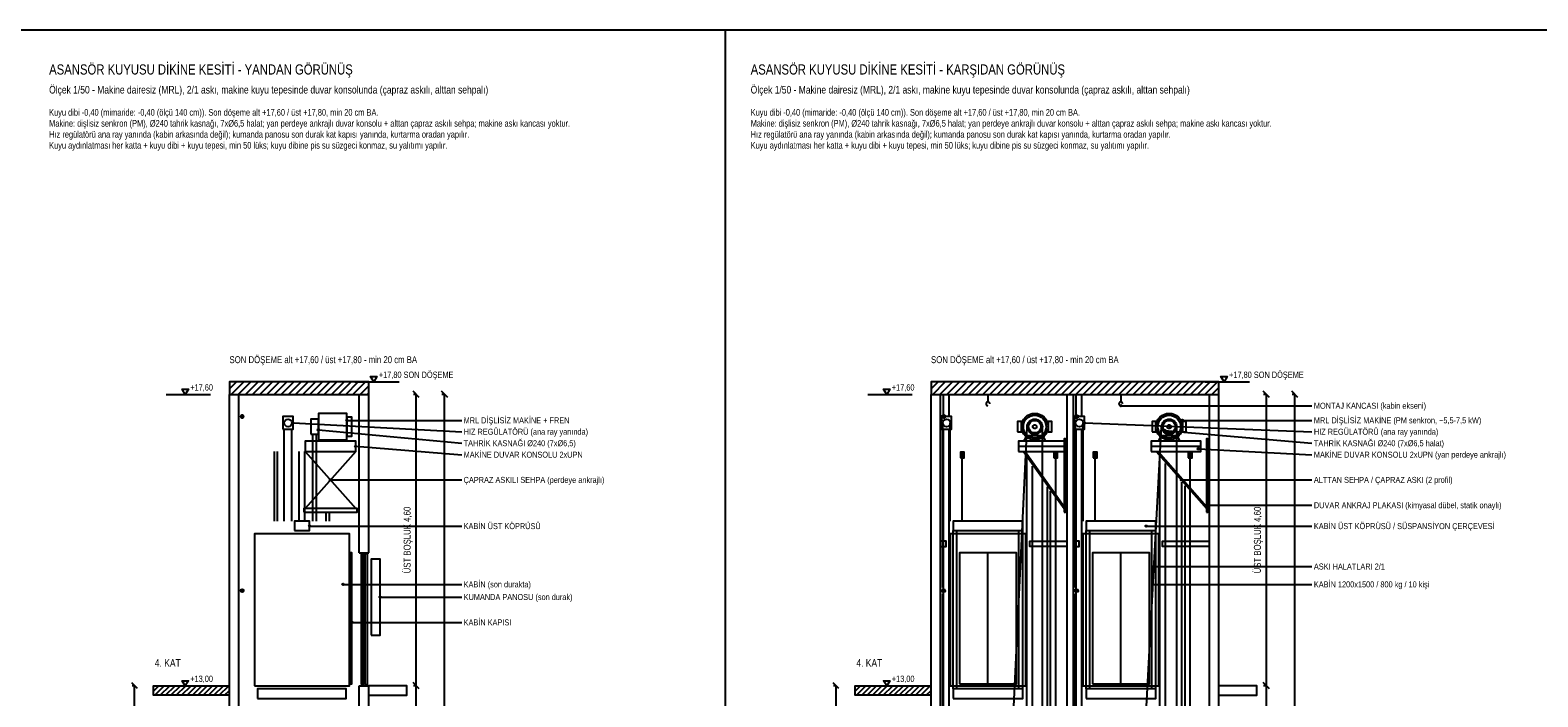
# Model space of a CAD drawing. Header units: centimetres. Extents: x 0 to 12309, y -30 to 2970.
# Tile 17 of 28: x 7801 to 10184, y 1918 to 2970. Entities that reach past the tile are written whole.
import ezdxf
from ezdxf.enums import TextEntityAlignment as Align

# ---------------------------------------------------------------- set-up
doc = ezdxf.new("R2010")
doc.units = ezdxf.units.CM
for name, color, linetype in [('ASN-BASLIK', 5, 'CONTINUOUS'), ('ASN-CERCEVE', 7, 'CONTINUOUS'), ('ASN-DUVAR', 7, 'CONTINUOUS'), ('ASN-ELEKTRIK', 3, 'CONTINUOUS'), ('ASN-HALAT', 6, 'CONTINUOUS'), ('ASN-KABIN', 5, 'CONTINUOUS'), ('ASN-KAPI', 3, 'CONTINUOUS'), ('ASN-KOT', 2, 'CONTINUOUS'), ('ASN-MOTOR', 6, 'CONTINUOUS'), ('ASN-OLCU', 3, 'CONTINUOUS'), ('ASN-RAY', 1, 'CONTINUOUS'), ('ASN-TARAMA', 8, 'CONTINUOUS'), ('ASN-UYARI', 1, 'CONTINUOUS'), ('ASN-YAZI', 4, 'CONTINUOUS')]:
    doc.layers.add(name, color=color, linetype=linetype)
doc.styles.get("Standard").update_dxf_attribs({"font": 'arial.ttf', "width": 0.8})

msp = doc.modelspace()

# ---------------------------------------------------------------- linework, layer by layer
at = {"layer": 'ASN-CERCEVE'}
msp.add_line((8900, 0), (8900, 2970), dxfattribs=at)
for points in [[(0, 0), (12308.9, 0), (12308.9, 2970), (0, 2970)], [(100, 0), (12283.9, 0), (12283.9, 2970), (100, 2970)]]:
    msp.add_lwpolyline(points, close=True, dxfattribs=at)
at = {"layer": 'ASN-DUVAR'}
for p, q in [((8116.4, 595), (8116.4, 2395)), ((8131.4, 595), (8131.4, 2395)), ((8321.4, 2145), (8321.4, 2395)), ((8336.4, 2145), (8336.4, 2395)), ((9225, 595), (9225, 2395)), ((9240, 595), (9240, 2395)), ((9440, 595), (9440, 2395)), ((9450, 595), (9450, 2395)), ((9665, 595), (9665, 2395)), ((9680, 595), (9680, 2395)), ((8321.4, 2145), (8336.4, 2145)), ((8321.4, 1845), (8321.4, 1935)), ((8321.4, 1935), (8336.4, 1935)), ((8336.4, 1845), (8336.4, 1935))]:
    msp.add_line(p, q, dxfattribs=at)
for points in [[(8116.4, 2395), (8336.4, 2395), (8336.4, 2415), (8116.4, 2415)], [(9225, 2395), (9680, 2395), (9680, 2415), (9225, 2415)]]:
    msp.add_lwpolyline(points, close=True, dxfattribs=at)
for points in [[(8116.4, 1920), (7996.4, 1920), (7996.4, 1935), (8116.4, 1935)], [(8336.4, 1920), (8396.4, 1920), (8396.4, 1935), (8336.4, 1935)], [(9225, 1920), (9105, 1920), (9105, 1935), (9225, 1935)], [(9680, 1920), (9740, 1920), (9740, 1935), (9680, 1935)]]:
    msp.add_lwpolyline(points, dxfattribs=at)
at = {"layer": 'ASN-ELEKTRIK'}
for p, q in [((8134.7, 2358.3), (8138.1, 2361.7)), ((8134.7, 2361.7), (8138.1, 2358.3)), ((9243.3, 2358.3), (9246.7, 2361.7)), ((9243.3, 2361.7), (9246.7, 2358.3)), ((9453.3, 2358.3), (9456.7, 2361.7)), ((9453.3, 2361.7), (9456.7, 2358.3)), ((8134.7, 2083.3), (8138.1, 2086.7)), ((8134.7, 2086.7), (8138.1, 2083.3)), ((9243.3, 2083.3), (9246.7, 2086.7)), ((9243.3, 2086.7), (9246.7, 2083.3)), ((9453.3, 2083.3), (9456.7, 2086.7)), ((9453.3, 2086.7), (9456.7, 2083.3))]:
    msp.add_line(p, q, dxfattribs=at)
msp.add_lwpolyline([(8340.4, 2015), (8354.4, 2015), (8354.4, 2135), (8340.4, 2135)], close=True, dxfattribs=at)
for centre in [(8136.4, 2360), (9245, 2360), (9455, 2360), (8136.4, 2085), (9245, 2085), (9455, 2085)]:
    msp.add_circle(centre, 2.5, dxfattribs=at)
at = {"layer": 'ASN-HALAT'}
for p, q in [((8202.9, 2195), (8202.9, 2340)), ((8214.9, 2195), (8214.9, 2340)), ((9243.5, 2090), (9243.5, 2350)), ((9255.5, 2195), (9255.5, 2350)), ((9355.6, 1902.4), (9376.9, 2344)), ((9400.9, 934.6), (9400.9, 2344)), ((9453.5, 2090), (9453.5, 2350)), ((9465.5, 2195), (9465.5, 2350)), ((9565.6, 1902.4), (9589.4, 2344)), ((9613.4, 934.6), (9613.4, 2344)), ((8247.9, 2195), (8247.9, 2332)), ((8253.9, 2195), (8253.9, 2332)), ((9274.4, 2195), (9274.4, 2305)), ((9422.1, 934.6), (9422.1, 2305)), ((9484.4, 2195), (9484.4, 2305)), ((9634.6, 934.6), (9634.6, 2305)), ((9243.5, 1790), (9243.5, 2080)), ((9453.5, 1790), (9453.5, 2080))]:
    msp.add_line(p, q, dxfattribs=at)
for points in [[(9271.4, 2295), (9277.4, 2295), (9277.4, 2304), (9271.4, 2304)], [(9419.1, 2295), (9425.1, 2295), (9425.1, 2304), (9419.1, 2304)], [(9481.4, 2295), (9487.4, 2295), (9487.4, 2304), (9481.4, 2304)], [(9631.6, 2295), (9637.6, 2295), (9637.6, 2304), (9631.6, 2304)]]:
    msp.add_lwpolyline(points, close=True, dxfattribs=at)
at = {"layer": 'ASN-KABIN'}
for p, q in [((9260, 1930), (9260, 2180)), ((9266, 1930), (9266, 2180)), ((9364, 1930), (9364, 2180)), ((9370, 1930), (9370, 2180)), ((9470, 1930), (9470, 2180)), ((9476, 1930), (9476, 2180)), ((9574, 1930), (9574, 2180)), ((9580, 1930), (9580, 2180))]:
    msp.add_line(p, q, dxfattribs=at)
for points in [[(8218.9, 2180), (8242.9, 2180), (8242.9, 2195), (8218.9, 2195)], [(9260, 2180), (9370, 2180), (9370, 2195), (9260, 2195)], [(9470, 2180), (9580, 2180), (9580, 2195), (9470, 2195)], [(8155.9, 1935), (8305.9, 1935), (8305.9, 2175), (8155.9, 2175)], [(9255, 1935), (9375, 1935), (9375, 2175), (9255, 2175)], [(9465, 1935), (9585, 1935), (9585, 2175), (9465, 2175)], [(8160.9, 1915), (8300.9, 1915), (8300.9, 1930), (8160.9, 1930)], [(9260, 1915), (9370, 1915), (9370, 1930), (9260, 1930)], [(9470, 1915), (9580, 1915), (9580, 1930), (9470, 1930)]]:
    msp.add_lwpolyline(points, close=True, dxfattribs=at)
at = {"layer": 'ASN-KAPI'}
for p, q in [((9315, 1938), (9315, 2145)), ((9525, 1938), (9525, 2145))]:
    msp.add_line(p, q, dxfattribs=at)
for points in [[(8306.9, 1938), (8309.9, 1938), (8309.9, 2145), (8306.9, 2145)], [(9270, 1938), (9360, 1938), (9360, 2145), (9270, 2145)], [(9480, 1938), (9570, 1938), (9570, 2145), (9480, 2145)], [(8324.4, 1937), (8328.4, 1937), (8328.4, 2143), (8324.4, 2143)], [(8330.4, 1937), (8334.4, 1937), (8334.4, 2143), (8330.4, 2143)]]:
    msp.add_lwpolyline(points, close=True, dxfattribs=at)
at = {"layer": 'ASN-KOT'}
for p, q in [((8314.4, 2415), (8384.4, 2415)), ((9658, 2415), (9728, 2415)), ((8016.4, 2395), (8086.4, 2395)), ((9125, 2395), (9195, 2395)), ((8016.4, 1935), (8086.4, 1935)), ((9125, 1935), (9195, 1935))]:
    msp.add_line(p, q, dxfattribs=at)
for points in [[(8344.4, 2415), (8339.4, 2423), (8349.4, 2423)], [(9688, 2415), (9683, 2423), (9693, 2423)], [(8046.4, 2395), (8041.4, 2403), (8051.4, 2403)], [(9155, 2395), (9150, 2403), (9160, 2403)], [(8046.4, 1935), (8041.4, 1943), (8051.4, 1943)], [(9155, 1935), (9150, 1943), (9160, 1943)]]:
    msp.add_lwpolyline(points, close=True, dxfattribs=at)
at = {"layer": 'ASN-MOTOR'}
for p, q in [((9315, 2395), (9315, 2383)), ((9525, 2395), (9525, 2383)), ((9241.5, 2350), (9242.5, 2350)), ((9451.5, 2350), (9452.5, 2350)), ((8261.9, 2321), (8261.9, 2323)), ((8296.9, 2321), (8296.9, 2323)), ((9363, 2313), (9436.5, 2313)), ((9573, 2313), (9651.5, 2313)), ((8235.9, 2305), (8315.9, 2215)), ((8315.9, 2305), (8235.9, 2215)), ((9371, 2305), (9435.5, 2215)), ((9374, 2305), (9435.5, 2218)), ((9581, 2305), (9660.5, 2215)), ((9584, 2305), (9660.5, 2218))]:
    msp.add_line(p, q, dxfattribs=at)
for points in [[(8200.9, 2340), (8216.9, 2340), (8216.9, 2360), (8200.9, 2360)], [(8256.9, 2323), (8301.9, 2323), (8301.9, 2365), (8256.9, 2365)], [(8301.9, 2329), (8309.9, 2329), (8309.9, 2359), (8301.9, 2359)], [(9241.5, 2340), (9257.5, 2340), (9257.5, 2360), (9241.5, 2360)], [(9451.5, 2340), (9467.5, 2340), (9467.5, 2360), (9451.5, 2360)], [(8244.9, 2332), (8256.9, 2332), (8256.9, 2356), (8244.9, 2356)], [(9361.9, 2336), (9367.9, 2336), (9367.9, 2352), (9361.9, 2352)], [(9409.9, 2336), (9415.9, 2336), (9415.9, 2352), (9409.9, 2352)], [(9574.4, 2336), (9580.4, 2336), (9580.4, 2352), (9574.4, 2352)], [(9622.4, 2336), (9628.4, 2336), (9628.4, 2352), (9622.4, 2352)], [(8235.9, 2305), (8315.9, 2305), (8315.9, 2321), (8235.9, 2321)], [(9363, 2305), (9436.5, 2305), (9436.5, 2321), (9363, 2321)], [(9435.5, 2209), (9437.5, 2209), (9437.5, 2325), (9435.5, 2325)], [(9573, 2305), (9651.5, 2305), (9651.5, 2321), (9573, 2321)], [(9660.5, 2209), (9662.5, 2209), (9662.5, 2325), (9660.5, 2325)], [(8233.9, 2209), (8317.9, 2209), (8317.9, 2215), (8233.9, 2215)]]:
    msp.add_lwpolyline(points, close=True, dxfattribs=at)
for points in [[(9371.9, 2321), (9376.9, 2330), (9400.9, 2330), (9405.9, 2321)], [(9584.4, 2321), (9589.4, 2330), (9613.4, 2330), (9618.4, 2321)]]:
    msp.add_lwpolyline(points, dxfattribs=at)
for centre, radius in [((9388.9, 2344), 21), ((9388.9, 2344), 18), ((9601.4, 2344), 21), ((9601.4, 2344), 18), ((8208.9, 2350), 6), ((9249.5, 2350), 6), ((9388.9, 2344), 12), ((9388.9, 2344), 9.84), ((9388.9, 2344), 3), ((9459.5, 2350), 6), ((9601.4, 2344), 12), ((9601.4, 2344), 9.84), ((9601.4, 2344), 3), ((9436.7, 2316), 0.9), ((9661.7, 2316), 0.9), ((9436.7, 2220), 0.9), ((9661.7, 2220), 0.9)]:
    msp.add_circle(centre, radius, dxfattribs=at)
for centre in [(9315, 2380), (9525, 2380)]:
    msp.add_arc(centre, 3, 0, 270, dxfattribs=at)
at = {"layer": 'ASN-OLCU'}
for p, q in [((8416.4, 2390.1), (8406.5, 2400)), ((8411.4, 2395), (8407, 2395)), ((8411.4, 1935), (8411.4, 2395)), ((8461.4, 2390.1), (8451.5, 2400)), ((8456.4, 2395), (8452, 2395)), ((8456.4, 595), (8456.4, 2395)), ((9759.9, 2390.1), (9750, 2400)), ((9755, 2395), (9750.6, 2395)), ((9755, 1935), (9755, 2395)), ((9804.9, 2390.1), (9795, 2400)), ((9800, 2395), (9795.6, 2395)), ((9800, 595), (9800, 2395)), ((7970.9, 1930.5), (7961.9, 1939.5)), ((7966.4, 1935), (7962.4, 1935)), ((7966.4, 1635), (7966.4, 1935)), ((8416.4, 1930), (8406.5, 1940)), ((8416.4, 1930), (8406.5, 1940)), ((8411.4, 1935), (8407, 1935)), ((8411.4, 1935), (8407, 1935)), ((8411.4, 735), (8411.4, 1935)), ((9079.5, 1930.5), (9070.5, 1939.5)), ((9075, 1935), (9071, 1935)), ((9075, 1635), (9075, 1935)), ((9759.9, 1930), (9750, 1940)), ((9759.9, 1930), (9750, 1940)), ((9755, 1935), (9750.6, 1935)), ((9755, 1935), (9750.6, 1935)), ((9755, 735), (9755, 1935))]:
    msp.add_line(p, q, dxfattribs=at)
at = {"layer": 'ASN-RAY'}
for p, q in [((9244.6, 2360), (9244.6, 2393)), ((9253.5, 2360), (9253.5, 2393)), ((9454.6, 2360), (9454.6, 2393)), ((9463.5, 2360), (9463.5, 2393)), ((9244.6, 595), (9244.6, 2340)), ((9253.5, 595), (9253.5, 2340)), ((9454.6, 595), (9454.6, 2340)), ((9463.5, 595), (9463.5, 2340)), ((8187.4, 2195), (8187.4, 2305)), ((8192.4, 2195), (8192.4, 2305)), ((8226.5, 2195), (8226.5, 2305)), ((8235.4, 2195), (8235.4, 2305)), ((9376.5, 595), (9376.5, 2294.3)), ((9586.5, 595), (9586.5, 2295.8)), ((9385.4, 595), (9385.4, 2281.9)), ((9595.4, 595), (9595.4, 2285.7)), ((9409, 945.6), (9409, 2249)), ((9414, 945.6), (9414, 2242)), ((9621.5, 945.6), (9621.5, 2256.2)), ((9626.5, 945.6), (9626.5, 2250.5)), ((8269.4, 2195), (8269.4, 2210)), ((8274.4, 2195), (8274.4, 2210))]:
    msp.add_line(p, q, dxfattribs=at)
for points in [[(9240, 2155), (9249, 2155), (9249, 2163), (9240, 2163)], [(9440, 2155), (9381, 2155), (9381, 2163), (9440, 2163)], [(9450, 2155), (9459, 2155), (9459, 2163), (9450, 2163)], [(9665, 2155), (9591, 2155), (9591, 2163), (9665, 2163)]]:
    msp.add_lwpolyline(points, dxfattribs=at)
at = {"layer": 'ASN-TARAMA'}
for p, q in [((8116.4, 2403.7), (8127.7, 2415)), ((8119, 2395), (8139, 2415)), ((8130.3, 2395), (8150.3, 2415)), ((8141.7, 2395), (8161.7, 2415)), ((8153, 2395), (8173, 2415)), ((8164.3, 2395), (8184.3, 2415)), ((8175.6, 2395), (8195.6, 2415)), ((8186.9, 2395), (8206.9, 2415)), ((8198.2, 2395), (8218.2, 2415)), ((8209.5, 2395), (8229.5, 2415)), ((8220.9, 2395), (8240.9, 2415)), ((8232.2, 2395), (8252.2, 2415)), ((8243.5, 2395), (8263.5, 2415)), ((8254.8, 2395), (8274.8, 2415)), ((8266.1, 2395), (8286.1, 2415)), ((8277.4, 2395), (8297.4, 2415)), ((8288.7, 2395), (8308.7, 2415)), ((8300, 2395), (8320, 2415)), ((8311.4, 2395), (8331.4, 2415)), ((8322.7, 2395), (8336.4, 2408.7)), ((9225, 2403.7), (9236.3, 2415)), ((9227.6, 2395), (9247.6, 2415)), ((9238.9, 2395), (9258.9, 2415)), ((9250.2, 2395), (9270.2, 2415)), ((9261.6, 2395), (9281.6, 2415)), ((9272.9, 2395), (9292.9, 2415)), ((9284.2, 2395), (9304.2, 2415)), ((9295.5, 2395), (9315.5, 2415)), ((9306.8, 2395), (9326.8, 2415)), ((9318.1, 2395), (9338.1, 2415)), ((9329.4, 2395), (9349.4, 2415)), ((9340.7, 2395), (9360.7, 2415)), ((9352.1, 2395), (9372.1, 2415)), ((9363.4, 2395), (9383.4, 2415)), ((9374.7, 2395), (9394.7, 2415)), ((9386, 2395), (9406, 2415)), ((9397.3, 2395), (9417.3, 2415)), ((9408.6, 2395), (9428.6, 2415)), ((9419.9, 2395), (9439.9, 2415)), ((9431.3, 2395), (9451.3, 2415)), ((9442.6, 2395), (9462.6, 2415)), ((9453.9, 2395), (9473.9, 2415)), ((9465.2, 2395), (9485.2, 2415)), ((9476.5, 2395), (9496.5, 2415)), ((9487.8, 2395), (9507.8, 2415)), ((9499.1, 2395), (9519.1, 2415)), ((9510.5, 2395), (9530.5, 2415)), ((9521.8, 2395), (9541.8, 2415)), ((9533.1, 2395), (9553.1, 2415)), ((9544.4, 2395), (9564.4, 2415)), ((9555.7, 2395), (9575.7, 2415)), ((9567, 2395), (9587, 2415)), ((9578.3, 2395), (9598.3, 2415)), ((9589.6, 2395), (9609.6, 2415)), ((9601, 2395), (9621, 2415)), ((9612.3, 2395), (9632.3, 2415)), ((9623.6, 2395), (9643.6, 2415)), ((9634.9, 2395), (9654.9, 2415)), ((9646.2, 2395), (9666.2, 2415)), ((9657.5, 2395), (9677.5, 2415)), ((8334, 2395), (8336.4, 2397.4)), ((9668.8, 2395), (9680, 2406.1)), ((7996.4, 1926.5), (8004.9, 1935)), ((7998.4, 1920), (8013.4, 1935)), ((8006.9, 1920), (8021.9, 1935)), ((8015.3, 1920), (8030.3, 1935)), ((8023.8, 1920), (8038.8, 1935)), ((8032.3, 1920), (8047.3, 1935)), ((8040.8, 1920), (8055.8, 1935)), ((8049.3, 1920), (8064.3, 1935)), ((8057.8, 1920), (8072.8, 1935)), ((8066.3, 1920), (8081.3, 1935)), ((8074.7, 1920), (8089.7, 1935)), ((8083.2, 1920), (8098.2, 1935)), ((8091.7, 1920), (8106.7, 1935)), ((8100.2, 1920), (8115.2, 1935)), ((9105, 1926.5), (9113.5, 1935)), ((9107, 1920), (9122, 1935)), ((9115.4, 1920), (9130.4, 1935)), ((9123.9, 1920), (9138.9, 1935)), ((9132.4, 1920), (9147.4, 1935)), ((9140.9, 1920), (9155.9, 1935)), ((9149.4, 1920), (9164.4, 1935)), ((9157.9, 1920), (9172.9, 1935)), ((9166.4, 1920), (9181.4, 1935)), ((9174.8, 1920), (9189.8, 1935)), ((9183.3, 1920), (9198.3, 1935)), ((9191.8, 1920), (9206.8, 1935)), ((9200.3, 1920), (9215.3, 1935)), ((9208.8, 1920), (9223.8, 1935)), ((8108.7, 1920), (8116.4, 1927.7)), ((9217.3, 1920), (9225, 1927.7))]:
    msp.add_line(p, q, dxfattribs=at)
at = {"layer": 'ASN-YAZI'}
for p, q in [((9525, 2377), (9827, 2377)), ((8216.9, 2350), (8483.4, 2336)), ((8256.9, 2339), (8483.4, 2317.9)), ((8301.9, 2354), (8483.4, 2354)), ((9467.5, 2350), (9827, 2336)), ((9594.2, 2338), (9827, 2317.9)), ((9622.4, 2354), (9827, 2354)), ((8315.9, 2313), (8483.4, 2299.8)), ((9647.5, 2309), (9827, 2299.8)), ((8275.9, 2260), (8483.4, 2260)), ((9620.7, 2260), (9827, 2260)), ((9661.5, 2220), (9827, 2220)), ((8242.9, 2187), (8483.4, 2187)), ((9565, 2187), (9827, 2187)), ((9577.5, 2123.2), (9827, 2123.2)), ((8295.9, 2095), (8483.4, 2095)), ((8354.4, 2075), (8483.4, 2075)), ((9575, 2095), (9827, 2095)), ((8309.9, 2035), (8483.4, 2035))]:
    msp.add_line(p, q, dxfattribs=at)
for centre in [(9525, 2377), (8216.9, 2350), (8256.9, 2339), (8301.9, 2354), (9467.5, 2350), (9594.2, 2338), (9622.4, 2354), (8315.9, 2313), (9647.5, 2309), (8275.9, 2260), (9620.7, 2260), (9661.5, 2220), (8242.9, 2187), (9565, 2187), (9577.5, 2123.2), (8295.9, 2095), (8354.4, 2075), (9575, 2095), (8309.9, 2035)]:
    msp.add_circle(centre, 1.2, dxfattribs=at)

# ---------------------------------------------------------------- texts
at = {"layer": 'ASN-BASLIK', "width": 0.8}
for s, height, p in [('ASANSÖR KUYUSU DİKİNE KESİTİ - YANDAN GÖRÜNÜŞ', 16, (7831.4, 2900)), ('ASANSÖR KUYUSU DİKİNE KESİTİ - KARŞIDAN GÖRÜNÜŞ', 16, (8940, 2900)), ('Ölçek 1/50 - Makine dairesiz (MRL), 2/1 askı, makine kuyu tepesinde duvar konsolunda (çapraz askılı, alttan sehpalı)', 12, (7831.4, 2870)), ('Ölçek 1/50 - Makine dairesiz (MRL), 2/1 askı, makine kuyu tepesinde duvar konsolunda (çapraz askılı, alttan sehpalı)', 12, (8940, 2870)), ('4. KAT', 12, (7998.4, 1965)), ('4. KAT', 12, (9107, 1965))]:
    msp.add_text(s, height=height, dxfattribs=at).set_placement(p)
at = {"layer": 'ASN-KOT', "width": 0.8}
for s, p in [('+17,80 SON DÖŞEME', (8352.4, 2418)), ('+17,80 SON DÖŞEME', (9696, 2418)), ('+17,60', (8054.4, 2398)), ('+17,60', (9163, 2398)), ('+13,00', (8054.4, 1938)), ('+13,00', (9163, 1938))]:
    msp.add_text(s, height=10, dxfattribs=at).set_placement(p, align=Align.BOTTOM_LEFT)
at = {"layer": 'ASN-OLCU', "width": 0.8}
for p in [(8405.9, 2165), (9749.5, 2165)]:
    msp.add_text('ÜST BOŞLUK 4,60', height=11, rotation=90, dxfattribs=at).set_placement(p, align=Align.BOTTOM_CENTER)
at = {"layer": 'ASN-UYARI', "width": 0.8}
for p in [(8116.4, 2441), (9225, 2441)]:
    msp.add_text('SON DÖŞEME alt +17,60 / üst +17,80 - min 20 cm BA', height=11, dxfattribs=at).set_placement(p, align=Align.BOTTOM_LEFT)
at = {"layer": 'ASN-YAZI', "width": 0.8}
for s, p in [('Kuyu dibi -0,40 (mimaride: -0,40 (ölçü 140 cm)). Son döşeme alt +17,60 / üst +17,80, min 20 cm BA.', (7831.4, 2835)), ('Kuyu dibi -0,40 (mimaride: -0,40 (ölçü 140 cm)). Son döşeme alt +17,60 / üst +17,80, min 20 cm BA.', (8940, 2835)), ('Makine: dişlisiz senkron (PM), %%c240 tahrik kasnağı, 7x%%c6,5 halat; yan perdeye ankrajlı duvar konsolu + alttan çapraz askılı sehpa; makine askı kancası yoktur.', (7831.4, 2817.7)), ('Hız regülatörü ana ray yanında (kabin arkasında değil); kumanda panosu son durak kat kapısı yanında, kurtarma oradan yapılır.', (7831.4, 2800.3)), ('Makine: dişlisiz senkron (PM), %%c240 tahrik kasnağı, 7x%%c6,5 halat; yan perdeye ankrajlı duvar konsolu + alttan çapraz askılı sehpa; makine askı kancası yoktur.', (8940, 2817.7)), ('Hız regülatörü ana ray yanında (kabin arkasında değil); kumanda panosu son durak kat kapısı yanında, kurtarma oradan yapılır.', (8940, 2800.3)), ('Kuyu aydınlatması her katta + kuyu dibi + kuyu tepesi, min 50 lüks; kuyu dibine pis su süzgeci konmaz, su yalıtımı yapılır.', (7831.4, 2783)), ('Kuyu aydınlatması her katta + kuyu dibi + kuyu tepesi, min 50 lüks; kuyu dibine pis su süzgeci konmaz, su yalıtımı yapılır.', (8940, 2783))]:
    msp.add_text(s, height=10.5, dxfattribs=at).set_placement(p)
for s, p in [('MONTAJ KANCASI (kabin ekseni)', (9830, 2377)), ('MRL DİŞLİSİZ MAKİNE + FREN', (8486.4, 2354)), ('MRL DİŞLİSİZ MAKİNE (PM senkron, ~5,5-7,5 kW)', (9830, 2354)), ('HIZ REGÜLATÖRÜ (ana ray yanında)', (8486.4, 2336)), ('HIZ REGÜLATÖRÜ (ana ray yanında)', (9830, 2336)), ('TAHRİK KASNAĞI %%c240 (7x%%c6,5)', (8486.4, 2317.9)), ('TAHRİK KASNAĞI %%c240 (7x%%c6,5 halat)', (9830, 2317.9)), ('MAKİNE DUVAR KONSOLU 2xUPN', (8486.4, 2299.8)), ('MAKİNE DUVAR KONSOLU 2xUPN (yan perdeye ankrajlı)', (9830, 2299.8)), ('ÇAPRAZ ASKILI SEHPA (perdeye ankrajlı)', (8486.4, 2260)), ('ALTTAN SEHPA / ÇAPRAZ ASKI (2 profil)', (9830, 2260)), ('DUVAR ANKRAJ PLAKASI (kimyasal dübel, statik onaylı)', (9830, 2220)), ('KABİN ÜST KÖPRÜSÜ', (8486.4, 2187)), ('KABİN ÜST KÖPRÜSÜ / SÜSPANSİYON ÇERÇEVESİ', (9830, 2187)), ('ASKI HALATLARI 2/1', (9830, 2123.2)), ('KABİN (son durakta)', (8486.4, 2095)), ('KABİN 1200x1500 / 800 kg / 10 kişi', (9830, 2095)), ('KUMANDA PANOSU (son durak)', (8486.4, 2075)), ('KABİN KAPISI', (8486.4, 2035))]:
    msp.add_text(s, height=9.5, dxfattribs=at).set_placement(p, align=Align.MIDDLE_LEFT)

doc.saveas('drawing.dxf')
